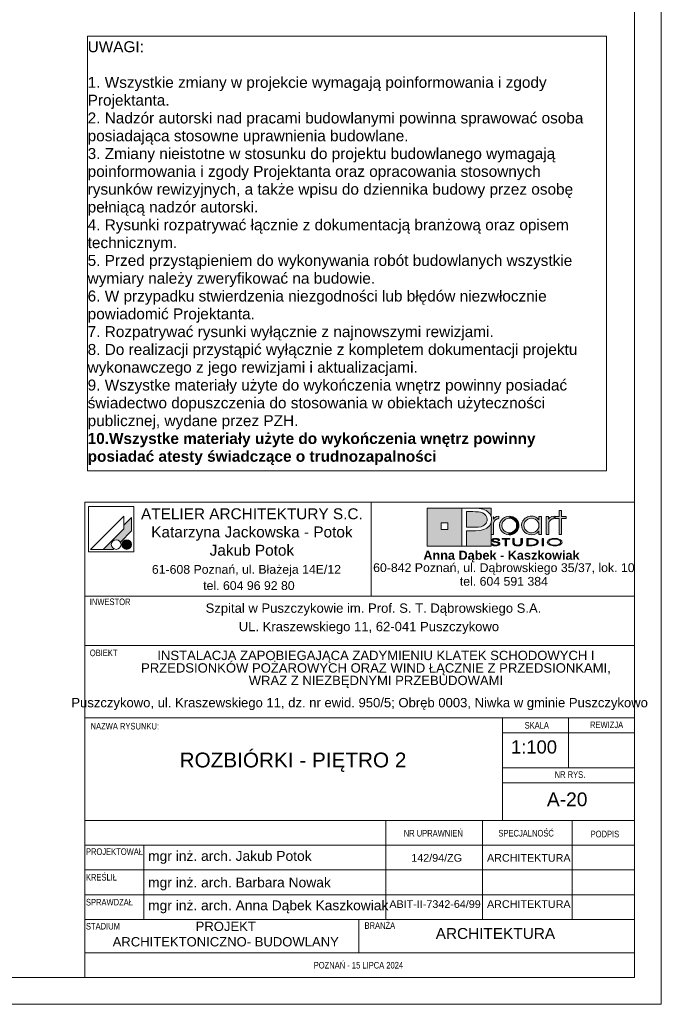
# Paper-space layout 'A-20 ROZBIÓRKI - PIĘTRO 2' of a CAD drawing. Header units: millimetres. Extents: x 0 to 540, y 0 to 297.
# Tile 8 of 9: x 423 to 540, y 0 to 179. Entities that reach past the tile are written whole.
import ezdxf

# ---------------------------------------------------------------- set-up
doc = ezdxf.new("R2010")
doc.units = ezdxf.units.MM
doc.header["$MEASUREMENT"] = 0
doc.layers.add('0_Nr_pióra__2', color=8, linetype='Continuous', lineweight=13)
for name, color, linetype, lineweight, true_color in [('0_Nr_pióra__249', 7, 'Continuous', 5, 0x191919), ('A_Arkusz_Nr_pióra__19', 7, 'Continuous', 5, 0x191919), ('A_Arkusz_Nr_pióra__255', 7, 'Continuous', 15, 0x242424)]:
    doc.layers.add(name, color=color, linetype=linetype, lineweight=lineweight, true_color=true_color)
doc.styles.add('STYL_AUTOMATYCZNY_1', font='arial.ttf')
doc.styles.add('STYL_AUTOMATYCZNY_2', font='ARIALN.TTF')
doc.styles.add('STYL_AUTOMATYCZNY_3', font='arial.ttf')

psp = doc.layouts.new('A-20 ROZBIÓRKI - PIĘTRO 2')

# ---------------------------------------------------------------- hatches: boundary and pattern name
at = {"layer": 'A_Arkusz_Nr_pióra__19', "linetype": 'Continuous', "lineweight": 0, "true_color": 0x131313}
h = psp.add_hatch(color=250, dxfattribs=at)
h.paths.add_polyline_path([(497.36, 90.34), (503.71, 90.34), (503.71, 83.46), (497.36, 83.46)])
h.paths.add_polyline_path([(499.96, 87.69), (501.15, 87.69), (501.15, 86.49), (499.96, 86.49)], flags=0)
for points in [[(506.17, 89.71), (505.71, 89.72), (504.53, 89.72), (504.53, 86.86), (506.06, 86.86), (506.69, 86.89), (507.19, 86.98), (507.59, 87.13), (507.79, 87.26), (507.96, 87.42), (508.11, 87.61), (508.21, 87.83), (508.28, 88.05), (508.3, 88.28), (508.24, 88.67), (508.07, 89), (507.78, 89.3), (507.48, 89.48), (507.12, 89.62), (506.71, 89.69), (506.5, 89.71)], [(509.03, 90.34), (509.02, 88.83), (508.99, 88.95), (508.83, 89.25), (508.63, 89.52), (508.39, 89.75), (508.11, 89.94), (507.83, 90.07), (507.54, 90.17), (507.23, 90.25), (506.87, 90.3), (506.07, 90.33), (506.02, 90.34)], [(504.53, 83.46), (509.03, 83.46), (509.03, 87.7), (508.73, 87.14), (508.24, 86.71), (507.69, 86.45), (507.02, 86.29), (506.24, 86.24), (504.53, 86.24)]]:
    psp.add_hatch(color=250, dxfattribs=at).paths.add_polyline_path(points)
at = {"layer": 'A_Arkusz_Nr_pióra__19', "linetype": 'Continuous', "lineweight": 5, "true_color": 0x191919}
for points in [[(521.85, 85.58), (521.41, 85.58), (521.41, 88.44), (520.7, 88.44), (520.7, 88.81), (521.41, 88.81), (521.41, 89.94), (521.85, 89.94), (521.85, 88.81), (522.66, 88.81), (522.66, 88.44), (521.85, 88.44)], [(443.6, 88.67), (442.2, 87.26), (442.2, 86.61), (438.43, 82.85), (440.24, 82.85), (440.35, 82.96), (440.22, 83.05), (440.11, 83.16), (440.02, 83.29), (439.96, 83.43), (439.92, 83.58), (439.91, 83.73), (439.92, 83.88), (439.96, 84.03), (440.02, 84.17), (440.11, 84.3), (440.22, 84.4), (440.35, 84.49), (440.49, 84.56), (440.64, 84.6), (440.79, 84.61), (440.94, 84.6), (441.09, 84.56), (441.23, 84.49), (441.36, 84.4), (441.46, 84.3), (441.56, 84.16), (443.6, 86.21), (443.6, 86.51)], [(443.6, 86.21), (443.6, 88.67), (442.2, 87.26), (442.2, 86.61), (438.43, 82.85), (440.24, 82.85), (440.35, 82.96, -1.314777), (441.56, 84.16)], [(509.46, 88.83), (509.02, 88.83), (509.02, 85.58), (509.48, 85.58), (509.49, 87.54, -0.145311), (509.61, 87.99, -0.140329), (510.1, 88.38), (510.45, 88.45), (510.45, 88.88), (510.01, 88.81), (509.68, 88.63), (509.46, 88.34)], [(510.56, 87.22), (510.58, 87.43), (510.63, 87.65), (510.71, 87.86), (510.82, 88.06), (510.95, 88.25), (511.11, 88.41), (511.48, 88.67), (511.88, 88.83), (512.33, 88.89), (512.35, 88.89), (512.33, 88.52), (512.17, 88.5), (512, 88.47), (511.83, 88.41), (511.67, 88.34), (511.53, 88.24), (511.39, 88.13), (511.17, 87.86), (511.04, 87.55), (511, 87.2), (511.04, 86.84), (511.18, 86.52), (511.4, 86.24), (511.68, 86.04), (511.99, 85.91), (512.17, 85.89), (512.15, 85.52), (511.88, 85.55), (511.47, 85.71), (511.11, 85.97), (510.8, 86.33), (510.62, 86.75)], [(512.33, 88.52), (512.68, 88.47), (513, 88.33), (513.29, 88.11), (513.5, 87.85), (513.62, 87.55), (513.67, 87.21), (513.64, 86.96), (514.05, 86.8), (514.07, 86.87), (514.1, 87.2), (514.08, 87.43), (514.03, 87.67), (513.93, 87.91), (513.77, 88.17), (513.56, 88.4), (513.3, 88.6), (513, 88.76), (512.68, 88.85), (512.35, 88.89)], [(520.14, 88.38), (520.05, 88.34), (519.97, 88.29), (519.87, 88.23), (519.76, 88.12), (519.67, 88.01), (519.6, 87.9), (519.56, 87.78), (519.53, 87.63), (519.52, 87.46), (519.52, 85.58), (519.07, 85.58), (519.07, 88.81), (519.5, 88.81), (519.5, 88.34), (519.72, 88.63), (520.05, 88.81), (520.49, 88.88), (520.49, 88.45), (520.36, 88.43), (520.24, 88.41)], [(512.86, 85.58), (512.6, 85.52), (512.33, 85.5), (512.15, 85.52), (512.17, 85.89), (512.34, 85.87), (512.69, 85.91), (513, 86.04), (513.28, 86.26), (513.5, 86.53), (513.62, 86.85), (513.64, 86.96), (514.05, 86.8), (513.97, 86.56), (513.8, 86.26), (513.61, 86.03), (513.38, 85.84), (513.12, 85.68)], [(442.36, 84.53), (443.02, 82.9, -0.39153), (441.92, 83.36, -0.418968)], [(442.36, 84.53), (443.02, 82.9, 0.455663), (443.49, 84.15, 0.390402)], [(510.29, 84.49), (510.55, 84.49), (510.53, 84.59), (510.47, 84.67), (510.35, 84.75), (510.21, 84.81), (510.04, 84.84), (509.85, 84.85), (509.66, 84.84), (509.49, 84.8), (509.34, 84.74), (509.23, 84.67), (509.16, 84.59), (509.14, 84.5), (509.16, 84.4), (509.22, 84.33), (509.32, 84.26), (509.4, 84.22), (509.47, 84.2), (509.53, 84.19), (509.65, 84.16), (509.76, 84.15), (509.88, 84.13), (509.99, 84.11), (510.07, 84.09), (510.15, 84.07), (510.16, 84.22), (510.04, 84.24), (509.88, 84.26), (509.69, 84.3), (509.6, 84.32), (509.52, 84.35), (509.45, 84.39), (509.41, 84.44), (509.4, 84.5), (509.42, 84.57), (509.46, 84.62), (509.54, 84.67), (509.62, 84.7), (509.72, 84.73), (509.81, 84.73), (509.9, 84.73), (509.99, 84.72), (510.07, 84.7), (510.15, 84.67), (510.22, 84.62), (510.27, 84.56)], [(511.85, 83.5), (511.6, 83.5), (511.6, 84.71), (511.02, 84.71), (511.02, 84.83), (512.43, 84.83), (512.43, 84.71), (511.85, 84.71)], [(514.45, 83.6), (514.36, 83.56), (514.25, 83.52), (514.12, 83.5), (513.99, 83.48), (513.86, 83.48), (513.67, 83.49), (513.5, 83.52), (513.34, 83.56), (513.15, 83.67), (513.03, 83.82), (513, 84), (513, 84.83), (513.25, 84.83), (513.25, 84), (513.26, 83.9), (513.31, 83.81), (513.37, 83.74, 0.154269), (513.86, 83.61, 0.149724), (514.34, 83.73), (514.41, 83.81)], [(514.41, 83.81), (514.45, 83.9), (514.46, 84), (514.46, 84.83), (514.72, 84.83), (514.72, 84), (514.7, 83.86), (514.63, 83.74), (514.53, 83.65), (514.45, 83.6)], [(515.76, 83.62), (516.04, 83.62), (516.04, 83.5), (515.51, 83.5), (515.51, 84.83), (516.04, 84.83), (516.04, 84.71), (515.76, 84.71)], [(516.23, 84.83), (516.55, 84.82), (516.75, 84.79), (516.75, 84.66), (516.59, 84.68), (516.38, 84.7), (516.13, 84.71), (516.04, 84.71), (516.04, 84.83)], [(517.07, 84.72), (517.23, 84.65), (517.36, 84.58), (517.48, 84.49), (517.57, 84.38), (517.62, 84.27), (517.64, 84.16), (517.61, 84.02), (517.53, 83.89), (517.39, 83.77), (517.25, 83.68), (517.09, 83.62), (516.92, 83.57), (516.74, 83.53), (516.74, 83.67), (516.88, 83.7), (517.07, 83.77), (517.22, 83.87), (517.31, 83.96), (517.37, 84.06), (517.39, 84.17), (517.37, 84.28), (517.3, 84.38), (517.21, 84.47), (517.08, 84.55), (516.93, 84.61), (516.75, 84.66), (516.75, 84.79), (516.83, 84.78)], [(518.57, 83.5), (518.32, 83.5), (518.32, 84.83), (518.57, 84.83)], [(509.33, 83.87), (509.06, 83.87), (509.08, 83.79), (509.13, 83.71), (509.2, 83.64), (509.28, 83.59), (509.36, 83.56), (509.43, 83.54), (509.48, 83.52), (509.61, 83.49), (509.74, 83.48), (509.82, 83.49), (509.9, 83.48), (510.05, 83.49), (510.24, 83.53), (510.41, 83.6), (510.52, 83.68), (510.59, 83.77), (510.62, 83.87), (510.61, 83.92), (510.58, 83.98), (510.55, 84.03), (510.49, 84.08), (510.44, 84.12), (510.35, 84.16), (510.3, 84.18), (510.2, 84.21), (510.16, 84.22), (510.15, 84.07), (510.19, 84.05), (510.29, 84), (510.34, 83.93), (510.36, 83.86), (510.35, 83.8), (510.31, 83.74), (510.23, 83.68), (510.17, 83.65), (510.11, 83.64), (510.02, 83.61), (509.94, 83.6), (509.87, 83.6), (509.8, 83.6), (509.71, 83.61), (509.63, 83.62), (509.56, 83.64), (509.49, 83.67), (509.45, 83.7), (509.39, 83.74), (509.35, 83.8)], [(516.74, 83.53), (516.72, 83.53), (516.5, 83.51), (516.25, 83.5), (516.04, 83.5), (516.04, 83.62), (516.13, 83.62), (516.28, 83.62), (516.45, 83.63), (516.53, 83.63), (516.66, 83.65), (516.74, 83.67)]]:
    psp.add_hatch(color=250, dxfattribs=at).paths.add_polyline_path(points)
h = psp.add_hatch(color=250, dxfattribs=at)
h.paths.add_polyline_path([(517.73, 86.15), (517.36, 85.79), (516.91, 85.57), (516.39, 85.5), (516.06, 85.53), (515.75, 85.61), (515.44, 85.75), (515.18, 85.92), (514.96, 86.14), (514.78, 86.41), (514.66, 86.67), (514.59, 86.93), (514.57, 87.2), (514.58, 87.41), (514.63, 87.61), (514.7, 87.82), (514.79, 88.02), (514.91, 88.19), (515.05, 88.36), (515.24, 88.52), (515.44, 88.65), (515.67, 88.76), (515.91, 88.83), (516.15, 88.87), (516.4, 88.89), (516.67, 88.87), (516.92, 88.81), (517.15, 88.72), (517.37, 88.59), (517.56, 88.43), (517.73, 88.24), (517.73, 88.51), (517.73, 88.81), (518.17, 88.81), (518.17, 87.53), (518.17, 85.58), (517.73, 85.58), (517.73, 85.83)])
h.paths.add_polyline_path([(515.81, 88.38, 0.471077), (515.22, 86.5, 0.494724), (517.4, 86.34, 0.387258), (517.36, 88.1, 0.314042)], flags=0)
h = psp.add_hatch(color=250, dxfattribs=at)
h.paths.add_polyline_path([(520.59, 84.85, 0.130991), (519.56, 84.6, 0.250658), (519.25, 84.17, 0.250617), (519.5, 83.77, 0.141351), (520.59, 83.48, 0.117723), (521.58, 83.7, 0.245905), (521.93, 84.16, 0.237366), (521.68, 84.56, 0.143887)])
h.paths.add_polyline_path([(520.59, 84.73, 0.128597), (519.81, 84.56), (519.72, 84.5), (519.65, 84.45), (519.58, 84.37), (519.54, 84.31), (519.51, 84.24), (519.5, 84.17), (519.53, 84.03), (519.62, 83.91), (519.78, 83.79, 0.126974), (520.59, 83.6, 0.113214), (521.35, 83.76), (521.49, 83.86), (521.58, 83.93), (521.63, 84.01), (521.66, 84.08), (521.67, 84.16), (521.65, 84.26), (521.6, 84.36), (521.52, 84.45), (521.39, 84.55, 0.11716)], flags=0)

# ---------------------------------------------------------------- linework, layer by layer
at = {"layer": '0_Nr_pióra__2', "color": 8, "linetype": 'Continuous', "lineweight": 13, "flags": 128}
psp.add_lwpolyline([(435.6, 176.33), (530.02, 176.33), (530.02, 97.15), (435.6, 97.15)], close=True, dxfattribs=at)
at = {"layer": '0_Nr_pióra__249', "color": 250, "linetype": 'Continuous', "lineweight": 5, "true_color": 0x191919}
for p, q in [((435.75, 90.68), (435.75, 82.41)), ((444.01, 90.68), (435.75, 90.68)), ((444.01, 90.68), (444.01, 82.41)), ((497.36, 90.34), (509.03, 90.34)), ((497.36, 83.46), (497.36, 90.34)), ((503.71, 83.46), (503.71, 90.34)), ((503.71, 90.34), (505.99, 90.34)), ((504.53, 89.72), (504.53, 86.86)), ((505.71, 89.72), (504.53, 89.72)), ((506.17, 89.71), (505.71, 89.72)), ((505.99, 90.34), (506.46, 90.33)), ((506.5, 89.71), (506.17, 89.71)), ((506.46, 90.33), (506.87, 90.3)), ((506.71, 89.69), (506.5, 89.71)), ((507.12, 89.62), (506.71, 89.69)), ((506.87, 90.3), (507.23, 90.25)), ((507.23, 90.25), (507.54, 90.17)), ((507.54, 90.17), (507.83, 90.07)), ((507.83, 90.07), (508.11, 89.94)), ((508.11, 89.94), (508.39, 89.75)), ((508.39, 89.75), (508.63, 89.52)), ((509.03, 90.34), (509.02, 88.81)), ((521.41, 88.81), (521.41, 89.94)), ((521.41, 89.94), (521.85, 89.94)), ((521.85, 89.94), (521.85, 88.81)), ((442.2, 88.91), (436.13, 82.85)), ((442.2, 88.91), (442.2, 86.61)), ((443.6, 88.67), (442.2, 87.26)), ((443.6, 88.67), (443.6, 86.51)), ((507.48, 89.48), (507.12, 89.62)), ((507.79, 89.29), (507.48, 89.48)), ((508.07, 89), (507.79, 89.29)), ((508.24, 88.67), (508.07, 89)), ((508.21, 87.83), (508.28, 88.05)), ((508.3, 88.28), (508.24, 88.67)), ((508.28, 88.05), (508.3, 88.28)), ((508.63, 89.52), (508.83, 89.25)), ((508.83, 89.25), (508.99, 88.95)), ((508.99, 88.95), (509.08, 88.62)), ((509.12, 88.27), (509.02, 87.66)), ((509.08, 88.62), (509.12, 88.27)), ((509.46, 88.81), (509.46, 88.34)), ((509.46, 88.34), (509.68, 88.63)), ((509.56, 87.9), (509.52, 87.78)), ((509.63, 88.01), (509.56, 87.9)), ((509.72, 88.12), (509.63, 88.01)), ((509.68, 88.63), (510.01, 88.81)), ((509.83, 88.23), (509.72, 88.12)), ((509.92, 88.29), (509.83, 88.23)), ((510.01, 88.34), (509.92, 88.29)), ((510.01, 88.81), (510.45, 88.88)), ((510.1, 88.38), (510.01, 88.34)), ((510.2, 88.41), (510.1, 88.38)), ((510.32, 88.43), (510.2, 88.41)), ((510.45, 88.45), (510.32, 88.43)), ((510.45, 88.88), (510.45, 88.45)), ((510.63, 87.65), (510.71, 87.86)), ((510.71, 87.86), (510.82, 88.06)), ((510.82, 88.06), (510.95, 88.25)), ((510.95, 88.25), (511.11, 88.41)), ((511.11, 88.41), (511.48, 88.67)), ((511.39, 88.13), (511.17, 87.86)), ((511.53, 88.24), (511.39, 88.13)), ((511.48, 88.67), (511.88, 88.83)), ((511.67, 88.34), (511.53, 88.24)), ((511.83, 88.41), (511.67, 88.34)), ((512, 88.47), (511.83, 88.41)), ((511.88, 88.83), (512.33, 88.89)), ((512.17, 88.5), (512, 88.47)), ((512.34, 88.52), (512.17, 88.5)), ((512.33, 88.89), (512.67, 88.86)), ((512.68, 88.47), (512.34, 88.52)), ((512.67, 88.86), (513, 88.76)), ((513, 88.33), (512.68, 88.47)), ((513, 88.76), (513.3, 88.6)), ((513.29, 88.11), (513, 88.33)), ((513.5, 87.85), (513.29, 88.11)), ((513.3, 88.6), (513.56, 88.4)), ((513.56, 88.4), (513.77, 88.17)), ((513.77, 88.17), (513.94, 87.9)), ((513.94, 87.9), (514.03, 87.67)), ((514.7, 87.82), (514.79, 88.02)), ((514.79, 88.02), (514.91, 88.19)), ((514.91, 88.19), (515.05, 88.36)), ((515.05, 88.36), (515.24, 88.52)), ((515.41, 88.12), (515.19, 87.85)), ((515.24, 88.52), (515.44, 88.65)), ((515.71, 88.34), (515.41, 88.12)), ((515.44, 88.65), (515.67, 88.76)), ((515.67, 88.76), (515.91, 88.83)), ((516.03, 88.47), (515.71, 88.34)), ((515.91, 88.83), (516.15, 88.87)), ((516.39, 88.52), (516.03, 88.47)), ((516.15, 88.87), (516.4, 88.89)), ((516.75, 88.47), (516.39, 88.52)), ((516.4, 88.89), (516.67, 88.87)), ((516.67, 88.87), (516.92, 88.81)), ((517.06, 88.34), (516.75, 88.47)), ((516.92, 88.81), (517.15, 88.72)), ((517.34, 88.12), (517.06, 88.34)), ((517.15, 88.72), (517.37, 88.59)), ((517.56, 87.85), (517.34, 88.12)), ((517.37, 88.59), (517.56, 88.43)), ((517.56, 88.43), (517.73, 88.24)), ((517.73, 88.24), (517.73, 88.81)), ((517.73, 88.81), (518.17, 88.81)), ((518.17, 88.81), (518.17, 85.58)), ((519.07, 85.58), (519.07, 88.81)), ((519.07, 88.81), (519.5, 88.81)), ((519.5, 88.81), (519.5, 88.34)), ((519.5, 88.34), (519.72, 88.63)), ((519.6, 87.9), (519.56, 87.78)), ((519.67, 88.01), (519.6, 87.9)), ((519.76, 88.12), (519.67, 88.01)), ((519.72, 88.63), (520.05, 88.81)), ((519.87, 88.23), (519.76, 88.12)), ((519.97, 88.29), (519.87, 88.23)), ((520.05, 88.34), (519.97, 88.29)), ((520.05, 88.81), (520.49, 88.88)), ((520.14, 88.38), (520.05, 88.34)), ((520.24, 88.41), (520.14, 88.38)), ((520.36, 88.43), (520.24, 88.41)), ((520.49, 88.45), (520.36, 88.43)), ((520.49, 88.88), (520.49, 88.45)), ((520.7, 88.44), (520.7, 88.81)), ((520.7, 88.81), (521.41, 88.81)), ((521.41, 88.44), (520.7, 88.44)), ((521.41, 85.58), (521.41, 88.44)), ((521.85, 88.81), (522.66, 88.81)), ((522.66, 88.44), (521.85, 88.44)), ((521.85, 88.44), (521.85, 85.58)), ((522.66, 88.81), (522.66, 88.44)), ((442.2, 86.61), (438.43, 82.85)), ((443.6, 86.21), (441.56, 84.16)), ((443.6, 86.51), (443.6, 86.21)), ((499.96, 87.69), (501.15, 87.69)), ((499.96, 87.69), (501.15, 87.69)), ((499.96, 86.49), (499.96, 87.69)), ((501.15, 86.49), (499.96, 86.49)), ((501.15, 87.69), (501.15, 86.49)), ((501.15, 87.69), (501.15, 86.49)), ((504.53, 86.86), (506.06, 86.86)), ((504.53, 86.24), (504.53, 83.46)), ((506.19, 86.24), (504.53, 86.24)), ((506.06, 86.86), (506.69, 86.89)), ((507, 86.29), (506.19, 86.24)), ((506.69, 86.89), (507.19, 86.98)), ((507.69, 86.45), (507, 86.29)), ((507.19, 86.98), (507.59, 87.13)), ((507.59, 87.13), (507.79, 87.26)), ((508.24, 86.71), (507.69, 86.45)), ((507.79, 87.26), (507.96, 87.42)), ((507.96, 87.42), (508.11, 87.61)), ((508.11, 87.61), (508.21, 87.83)), ((508.73, 87.14), (508.24, 86.71)), ((509.02, 87.66), (508.73, 87.14)), ((509.03, 87.67), (509.03, 83.46)), ((509.49, 87.63), (509.48, 87.46)), ((509.48, 87.46), (509.48, 85.58)), ((509.52, 87.78), (509.49, 87.63)), ((510.56, 87.22), (510.58, 87.43)), ((510.62, 86.75), (510.56, 87.22)), ((510.58, 87.43), (510.63, 87.65)), ((510.8, 86.33), (510.62, 86.75)), ((511.11, 85.97), (510.8, 86.33)), ((511.04, 87.55), (511, 87.2)), ((511, 87.2), (511.04, 86.84)), ((511.17, 87.86), (511.04, 87.55)), ((511.04, 86.84), (511.18, 86.52)), ((511.18, 86.52), (511.4, 86.24)), ((511.4, 86.24), (511.68, 86.04)), ((513, 86.04), (513.28, 86.26)), ((513.28, 86.26), (513.5, 86.53)), ((513.62, 87.55), (513.5, 87.85)), ((513.5, 86.53), (513.62, 86.85)), ((513.8, 86.26), (513.61, 86.03)), ((513.67, 87.21), (513.62, 87.55)), ((513.62, 86.85), (513.67, 87.21)), ((513.97, 86.56), (513.8, 86.26)), ((514.07, 86.87), (513.97, 86.56)), ((514.03, 87.67), (514.08, 87.43)), ((514.1, 87.2), (514.07, 86.87)), ((514.08, 87.43), (514.1, 87.2)), ((514.57, 87.2), (514.58, 87.41)), ((514.59, 86.93), (514.57, 87.2)), ((514.58, 87.41), (514.63, 87.61)), ((514.66, 86.67), (514.59, 86.93)), ((514.63, 87.61), (514.7, 87.82)), ((514.78, 86.41), (514.66, 86.67)), ((514.96, 86.14), (514.78, 86.41)), ((515.18, 85.92), (514.96, 86.14)), ((515.05, 87.55), (515.01, 87.22)), ((515.01, 87.22), (515.05, 86.87)), ((515.19, 87.85), (515.05, 87.55)), ((515.05, 86.87), (515.18, 86.55)), ((515.18, 86.55), (515.4, 86.28)), ((515.4, 86.28), (515.53, 86.16)), ((515.53, 86.16), (515.68, 86.06)), ((517.06, 86.05), (517.34, 86.26)), ((517.34, 86.26), (517.56, 86.54)), ((517.73, 86.15), (517.36, 85.79)), ((517.69, 87.54), (517.56, 87.85)), ((517.56, 86.54), (517.69, 86.85)), ((517.73, 87.19), (517.69, 87.54)), ((517.69, 86.85), (517.73, 87.19)), ((517.73, 85.58), (517.73, 86.15)), ((519.53, 87.63), (519.52, 87.46)), ((519.52, 87.46), (519.52, 85.58)), ((519.56, 87.78), (519.53, 87.63)), ((509.48, 85.58), (509.02, 85.58)), ((509.14, 84.5), (509.16, 84.59)), ((509.16, 84.4), (509.14, 84.5)), ((509.16, 84.59), (509.23, 84.67)), ((509.22, 84.33), (509.16, 84.4)), ((509.32, 84.26), (509.22, 84.33)), ((509.23, 84.67), (509.34, 84.74)), ((509.34, 84.74), (509.49, 84.8)), ((509.41, 84.56), (509.4, 84.5)), ((509.4, 84.5), (509.41, 84.44)), ((509.46, 84.62), (509.41, 84.56)), ((509.41, 84.44), (509.45, 84.39)), ((509.45, 84.39), (509.52, 84.35)), ((509.54, 84.67), (509.46, 84.62)), ((509.49, 84.8), (509.66, 84.84)), ((509.52, 84.35), (509.6, 84.32)), ((509.62, 84.7), (509.54, 84.67)), ((509.6, 84.32), (509.73, 84.29)), ((509.72, 84.73), (509.62, 84.7)), ((509.66, 84.84), (509.85, 84.85)), ((509.83, 84.73), (509.72, 84.73)), ((509.73, 84.29), (509.89, 84.26)), ((509.95, 84.72), (509.83, 84.73)), ((509.85, 84.85), (510.04, 84.84)), ((510.06, 84.7), (509.95, 84.72)), ((510.04, 84.84), (510.21, 84.81)), ((510.15, 84.67), (510.06, 84.7)), ((510.22, 84.62), (510.15, 84.67)), ((510.21, 84.81), (510.35, 84.75)), ((510.27, 84.56), (510.22, 84.62)), ((510.29, 84.49), (510.27, 84.56)), ((510.55, 84.49), (510.29, 84.49)), ((510.35, 84.75), (510.47, 84.67)), ((510.47, 84.67), (510.53, 84.59)), ((510.53, 84.59), (510.55, 84.49)), ((511.02, 84.71), (511.02, 84.83)), ((511.02, 84.83), (512.43, 84.83)), ((511.6, 84.71), (511.02, 84.71)), ((511.47, 85.71), (511.11, 85.97)), ((511.88, 85.55), (511.47, 85.71)), ((511.6, 83.5), (511.6, 84.71)), ((511.68, 86.04), (511.99, 85.91)), ((512.43, 84.71), (511.85, 84.71)), ((511.85, 84.71), (511.85, 83.5)), ((512.33, 85.5), (511.88, 85.55)), ((511.99, 85.91), (512.34, 85.87)), ((512.6, 85.52), (512.33, 85.5)), ((512.34, 85.87), (512.69, 85.91)), ((512.43, 84.83), (512.43, 84.71)), ((512.86, 85.58), (512.6, 85.52)), ((512.69, 85.91), (513, 86.04)), ((513.12, 85.68), (512.86, 85.58)), ((513, 84.83), (513.25, 84.83)), ((513, 84), (513, 84.83)), ((513.38, 85.84), (513.12, 85.68)), ((513.25, 84.83), (513.25, 84)), ((513.61, 86.03), (513.38, 85.84)), ((514.46, 84), (514.46, 84.83)), ((514.46, 84.83), (514.72, 84.83)), ((514.72, 84.83), (514.72, 84)), ((515.44, 85.75), (515.18, 85.92)), ((515.75, 85.61), (515.44, 85.75)), ((515.51, 83.5), (515.51, 84.83)), ((515.51, 84.83), (516.04, 84.83)), ((515.51, 83.5), (515.51, 84.83)), ((515.51, 84.83), (516.23, 84.83)), ((515.68, 86.06), (515.85, 85.98)), ((516.06, 85.53), (515.75, 85.61)), ((516.04, 84.71), (515.76, 84.71)), ((515.76, 84.71), (515.76, 83.62)), ((516.13, 84.71), (515.76, 84.71)), ((515.76, 84.71), (515.76, 83.62)), ((515.85, 85.98), (516.03, 85.92)), ((516.03, 85.92), (516.21, 85.88)), ((516.04, 84.83), (516.04, 84.71)), ((516.39, 85.5), (516.06, 85.53)), ((516.38, 84.7), (516.13, 84.71)), ((516.21, 85.88), (516.39, 85.87)), ((516.23, 84.83), (516.55, 84.82)), ((516.59, 84.68), (516.38, 84.7)), ((516.39, 85.87), (516.74, 85.91)), ((516.91, 85.57), (516.39, 85.5)), ((516.55, 84.82), (516.83, 84.78)), ((516.77, 84.65), (516.59, 84.68)), ((516.74, 85.91), (517.06, 86.05)), ((516.93, 84.61), (516.77, 84.65)), ((516.83, 84.78), (517.07, 84.72)), ((517.36, 85.79), (516.91, 85.57)), ((517.07, 84.55), (516.93, 84.61)), ((517.07, 84.72), (517.23, 84.65)), ((517.2, 84.48), (517.07, 84.55)), ((517.3, 84.38), (517.2, 84.48)), ((517.23, 84.65), (517.36, 84.58)), ((517.37, 84.28), (517.3, 84.38)), ((517.36, 84.58), (517.48, 84.49)), ((517.39, 84.17), (517.37, 84.28)), ((517.48, 84.49), (517.57, 84.38)), ((517.57, 84.38), (517.62, 84.27)), ((517.62, 84.27), (517.64, 84.16)), ((518.17, 85.58), (517.73, 85.58)), ((518.32, 83.5), (518.32, 84.83)), ((518.32, 84.83), (518.57, 84.83)), ((518.32, 83.5), (518.32, 84.83)), ((518.32, 84.83), (518.57, 84.83)), ((518.57, 84.83), (518.57, 83.5)), ((518.57, 84.83), (518.57, 83.5)), ((519.52, 85.58), (519.07, 85.58)), ((519.25, 84.17), (519.27, 84.28)), ((519.27, 84.28), (519.33, 84.39)), ((519.33, 84.39), (519.42, 84.5)), ((519.42, 84.5), (519.56, 84.6)), ((519.54, 84.31), (519.51, 84.24)), ((519.58, 84.37), (519.54, 84.31)), ((519.56, 84.6), (519.73, 84.69)), ((519.64, 84.44), (519.58, 84.37)), ((519.72, 84.5), (519.64, 84.44)), ((519.81, 84.56), (519.72, 84.5)), ((519.73, 84.69), (519.93, 84.76)), ((520.04, 84.66), (519.81, 84.56)), ((519.93, 84.76), (520.14, 84.81)), ((520.3, 84.71), (520.04, 84.66)), ((520.14, 84.81), (520.35, 84.84)), ((520.59, 84.73), (520.3, 84.71)), ((520.35, 84.84), (520.59, 84.85)), ((520.59, 84.85), (520.85, 84.84)), ((520.76, 84.72), (520.59, 84.73)), ((520.93, 84.7), (520.76, 84.72)), ((520.85, 84.84), (521.1, 84.8)), ((521.09, 84.67), (520.93, 84.7)), ((521.26, 84.61), (521.09, 84.67)), ((521.1, 84.8), (521.34, 84.73)), ((521.4, 84.54), (521.26, 84.61)), ((521.34, 84.73), (521.53, 84.65)), ((521.52, 84.45), (521.4, 84.54)), ((521.85, 85.58), (521.41, 85.58)), ((521.6, 84.36), (521.52, 84.45)), ((521.53, 84.65), (521.68, 84.56)), ((521.65, 84.26), (521.6, 84.36)), ((521.68, 84.56), (521.8, 84.45)), ((521.8, 84.45), (521.87, 84.36)), ((521.87, 84.36), (521.91, 84.26)), ((436.13, 82.85), (440.24, 82.85)), ((440.35, 82.96), (440.24, 82.85)), ((509.03, 83.46), (497.36, 83.46)), ((504.53, 83.46), (503.71, 83.46)), ((509.08, 83.79), (509.06, 83.87)), ((509.06, 83.87), (509.33, 83.87)), ((509.13, 83.71), (509.08, 83.79)), ((509.2, 83.64), (509.13, 83.71)), ((509.28, 83.59), (509.2, 83.64)), ((509.37, 83.55), (509.28, 83.59)), ((509.37, 84.23), (509.32, 84.26)), ((509.33, 83.87), (509.35, 83.8)), ((509.35, 83.8), (509.39, 83.74)), ((509.43, 84.21), (509.37, 84.23)), ((509.48, 83.52), (509.37, 83.55)), ((509.39, 83.74), (509.45, 83.7)), ((509.5, 84.19), (509.43, 84.21)), ((509.45, 83.7), (509.5, 83.67)), ((509.59, 83.5), (509.48, 83.52)), ((509.58, 84.18), (509.5, 84.19)), ((509.5, 83.67), (509.56, 83.64)), ((509.56, 83.64), (509.63, 83.62)), ((509.68, 84.16), (509.58, 84.18)), ((509.72, 83.48), (509.59, 83.5)), ((509.63, 83.62), (509.7, 83.61)), ((509.8, 84.14), (509.68, 84.16)), ((509.7, 83.61), (509.77, 83.6)), ((509.84, 83.48), (509.72, 83.48)), ((509.77, 83.6), (509.85, 83.6)), ((509.96, 84.12), (509.8, 84.14)), ((510.05, 83.49), (509.84, 83.48)), ((509.85, 83.6), (509.92, 83.6)), ((509.89, 84.26), (510.03, 84.24)), ((509.92, 83.6), (509.98, 83.61)), ((510.09, 84.09), (509.96, 84.12)), ((509.98, 83.61), (510.05, 83.62)), ((510.03, 84.24), (510.13, 84.22)), ((510.05, 83.62), (510.12, 83.64)), ((510.24, 83.53), (510.05, 83.49)), ((510.19, 84.05), (510.09, 84.09)), ((510.12, 83.64), (510.18, 83.66)), ((510.13, 84.22), (510.2, 84.21)), ((510.18, 83.66), (510.23, 83.68)), ((510.29, 84), (510.19, 84.05)), ((510.2, 84.21), (510.25, 84.2)), ((510.23, 83.68), (510.3, 83.74)), ((510.41, 83.6), (510.24, 83.53)), ((510.25, 84.2), (510.31, 84.18)), ((510.34, 83.93), (510.29, 84)), ((510.3, 83.74), (510.35, 83.8)), ((510.31, 84.18), (510.36, 84.16)), ((510.36, 83.86), (510.34, 83.93)), ((510.35, 83.8), (510.36, 83.86)), ((510.36, 84.16), (510.44, 84.12)), ((510.52, 83.68), (510.41, 83.6)), ((510.44, 84.12), (510.5, 84.08)), ((510.5, 84.08), (510.55, 84.03)), ((510.59, 83.77), (510.52, 83.68)), ((510.55, 84.03), (510.59, 83.98)), ((510.59, 83.98), (510.61, 83.92)), ((510.62, 83.87), (510.59, 83.77)), ((510.61, 83.92), (510.62, 83.87)), ((511.85, 83.5), (511.6, 83.5)), ((513.03, 83.82), (513, 84)), ((513.15, 83.67), (513.03, 83.82)), ((513.34, 83.56), (513.15, 83.67)), ((513.25, 84), (513.26, 83.9)), ((513.26, 83.9), (513.31, 83.81)), ((513.31, 83.81), (513.38, 83.73)), ((513.5, 83.52), (513.34, 83.56)), ((513.38, 83.73), (513.43, 83.7)), ((513.43, 83.7), (513.5, 83.67)), ((513.5, 83.67), (513.58, 83.64)), ((513.67, 83.49), (513.5, 83.52)), ((513.58, 83.64), (513.67, 83.62)), ((513.67, 83.62), (513.76, 83.61)), ((513.86, 83.48), (513.67, 83.49)), ((513.76, 83.61), (513.86, 83.61)), ((513.86, 83.61), (513.95, 83.61)), ((513.99, 83.48), (513.86, 83.48)), ((513.95, 83.61), (514.04, 83.62)), ((514.12, 83.5), (513.99, 83.48)), ((514.04, 83.62), (514.13, 83.64)), ((514.25, 83.52), (514.12, 83.5)), ((514.13, 83.64), (514.21, 83.67)), ((514.21, 83.67), (514.28, 83.7)), ((514.36, 83.56), (514.25, 83.52)), ((514.28, 83.7), (514.34, 83.73)), ((514.34, 83.73), (514.41, 83.81)), ((514.45, 83.6), (514.36, 83.56)), ((514.41, 83.81), (514.45, 83.9)), ((514.45, 83.9), (514.46, 84)), ((514.53, 83.65), (514.45, 83.6)), ((514.63, 83.74), (514.53, 83.65)), ((514.7, 83.86), (514.63, 83.74)), ((514.72, 84), (514.7, 83.86)), ((516.04, 83.5), (515.51, 83.5)), ((516.25, 83.5), (515.51, 83.5)), ((515.76, 83.62), (516.04, 83.62)), ((515.76, 83.62), (516.13, 83.62)), ((516.04, 83.62), (516.04, 83.5)), ((516.13, 83.62), (516.35, 83.62)), ((516.5, 83.51), (516.25, 83.5)), ((516.35, 83.62), (516.53, 83.63)), ((516.72, 83.53), (516.5, 83.51)), ((516.53, 83.63), (516.68, 83.65)), ((516.68, 83.65), (516.89, 83.7)), ((516.92, 83.57), (516.72, 83.53)), ((516.89, 83.7), (517.07, 83.77)), ((517.09, 83.62), (516.92, 83.57)), ((517.07, 83.77), (517.22, 83.87)), ((517.25, 83.68), (517.09, 83.62)), ((517.22, 83.87), (517.31, 83.96)), ((517.39, 83.77), (517.25, 83.68)), ((517.31, 83.96), (517.37, 84.06)), ((517.37, 84.06), (517.39, 84.17)), ((517.53, 83.89), (517.39, 83.77)), ((517.61, 84.02), (517.53, 83.89)), ((517.64, 84.16), (517.61, 84.02)), ((518.57, 83.5), (518.32, 83.5)), ((518.57, 83.5), (518.32, 83.5)), ((519.26, 84.07), (519.25, 84.17)), ((519.31, 83.97), (519.26, 84.07)), ((519.38, 83.87), (519.31, 83.97)), ((519.5, 83.77), (519.38, 83.87)), ((519.51, 84.24), (519.5, 84.17)), ((519.5, 84.17), (519.53, 84.03)), ((519.65, 83.67), (519.5, 83.77)), ((519.53, 84.03), (519.62, 83.91)), ((519.62, 83.91), (519.77, 83.79)), ((519.84, 83.6), (519.65, 83.67)), ((519.77, 83.79), (519.88, 83.74)), ((520.07, 83.53), (519.84, 83.6)), ((519.88, 83.74), (520, 83.69)), ((520, 83.69), (520.13, 83.65)), ((520.33, 83.49), (520.07, 83.53)), ((520.13, 83.65), (520.28, 83.62)), ((520.28, 83.62), (520.43, 83.6)), ((520.59, 83.48), (520.33, 83.49)), ((520.43, 83.6), (520.59, 83.6)), ((520.59, 83.6), (520.81, 83.61)), ((520.78, 83.48), (520.59, 83.48)), ((520.97, 83.51), (520.78, 83.48)), ((520.81, 83.61), (521.01, 83.64)), ((521.15, 83.54), (520.97, 83.51)), ((521.01, 83.64), (521.2, 83.7)), ((521.31, 83.59), (521.15, 83.54)), ((521.2, 83.7), (521.35, 83.76)), ((521.45, 83.64), (521.31, 83.59)), ((521.35, 83.76), (521.48, 83.84)), ((521.58, 83.7), (521.45, 83.64)), ((521.48, 83.84), (521.58, 83.93)), ((521.58, 83.93), (521.63, 84.01)), ((521.77, 83.84), (521.58, 83.7)), ((521.63, 84.01), (521.66, 84.08)), ((521.67, 84.16), (521.65, 84.26)), ((521.66, 84.08), (521.67, 84.16)), ((521.89, 84), (521.77, 83.84)), ((521.93, 84.16), (521.89, 84)), ((521.91, 84.26), (521.93, 84.16)), ((435.75, 82.41), (444.01, 82.41))]:
    psp.add_line(p, q, dxfattribs=at)
for centre, start, end in [((440.79, 83.73), 0, 180), ((442.72, 83.73), 0, 180), ((440.79, 83.73), 180, 0), ((442.72, 83.73), 180, 0)]:
    psp.add_arc(centre, 0.882, start, end, dxfattribs=at)
at = {"layer": 'A_Arkusz_Nr_pióra__255', "color": 250, "linetype": 'Continuous', "lineweight": 15, "true_color": 0x242424}
for p, q in [((535.1, 292.1), (535.1, 4.9)), ((435.1, 91.43), (535.1, 91.43)), ((435.1, 91.43), (435.1, 74.35)), ((487.22, 91.43), (487.22, 74.35)), ((435.1, 74.35), (535.1, 74.35)), ((435.1, 74.35), (435.1, 4.9)), ((535.1, 74.35), (435.1, 74.35)), ((435.1, 65.35), (535.1, 65.35)), ((435.1, 52.15), (535.1, 52.15)), ((511.1, 33.46), (511.1, 52.15)), ((523.1, 43.06), (523.1, 52.15)), ((511.1, 49.43), (535.1, 49.43)), ((511.1, 43.06), (535.1, 43.06)), ((511.1, 40.34), (535.1, 40.34)), ((435.1, 33.46), (535.1, 33.46)), ((489.85, 15.46), (489.85, 33.46)), ((507.43, 15.46), (507.43, 33.46)), ((523.75, 15.46), (523.75, 33.46)), ((435.1, 28.96), (535.1, 28.96)), ((445.8, 15.46), (445.8, 28.96)), ((435.1, 24.46), (535.1, 24.46)), ((435.1, 19.96), (535.1, 19.96)), ((445.8, 19.96), (535.1, 19.96)), ((435.1, 15.46), (534.96, 15.46)), ((449.1, 15.46), (535.1, 15.46)), ((484.96, 15.46), (484.96, 9.4)), ((435.1, 9.4), (535.1, 9.4)), ((435.1, 9.4), (535.1, 9.4)), ((535.1, 4.9), (29.9, 4.9))]:
    psp.add_line(p, q, dxfattribs=at)
at = {"layer": 'A_Arkusz_Nr_pióra__255', "color": 250, "linetype": 'Continuous', "lineweight": 15, "true_color": 0x242424, "flags": 128}
psp.add_lwpolyline([(0, 297), (540, 297), (540, 0), (0, 0)], close=True, dxfattribs=at)

# ---------------------------------------------------------------- texts
at = {"layer": '0_Nr_pióra__2', "color": 8, "linetype": 'Continuous', "lineweight": 13, "insert": (435.6, 175.38), "char_height": 2, "width": 93.4245, "attachment_point": 1, "line_spacing_factor": 0.972584, "style": 'STYL_AUTOMATYCZNY_1'}
psp.add_mtext('\\A1;{\\pql;\\fArial|b0|i0|c238|p0;\\W1.000000;UWAGI:\\P\\pql;\\fArial|b0|i0|c238|p0;\\W1.000000;\\P\\pql;\\fArial|b0|i0|c238|p0;\\W1.000000;1. Wszystkie zmiany w projekcie wymagają poinformowania i zgody Projektanta.\\P\\pql;\\fArial|b0|i0|c238|p0;\\W1.000000;2. Nadzór autorski nad pracami budowlanymi powinna sprawować osoba posiadająca stosowne uprawnienia budowlane.\\P\\pql;\\fArial|b0|i0|c238|p0;\\W1.000000;3. Zmiany nieistotne w stosunku do projektu budowlanego wymagają poinformowania i zgody Projektanta oraz opracowania stosownych rysunków rewizyjnych, a także wpisu do dziennika budowy przez osobę pełniącą nadzór autorski.\\P\\pql;\\fArial|b0|i0|c238|p0;\\W1.000000;4. Rysunki rozpatrywać łącznie z dokumentacją branżową oraz opisem technicznym.\\P\\pql;\\pt3.76365;\\fArial|b0|i0|c238|p0;\\W1.000000;5. Przed przystąpieniem do wykonywania robót budowlanych wszystkie wymiary należy zweryfikować na budowie.\\P\\pql;\\fArial|b0|i0|c238|p0;\\W1.000000;6. W przypadku stwierdzenia niezgodności lub błędów niezwłocznie powiadomić Projektanta.\\P\\pql;\\fArial|b0|i0|c238|p0;\\W1.000000;7. Rozpatrywać rysunki wyłącznie z najnowszymi rewizjami.\\P\\pql;\\fArial|b0|i0|c238|p0;\\W1.000000;8. Do realizacji przystąpić wyłącznie z kompletem dokumentacji projektu wykonawczego z jego rewizjami i aktualizacjami.\\P\\pql;\\fArial|b0|i0|c238|p0;\\W1.000000;9. Wszystke materiały użyte do wykończenia wnętrz powinny posiadać świadectwo dopuszczenia do stosowania w obiektach użyteczności publicznej, wydane przez PZH.\\P\\pql;\\fArial|b1|i0|c238|p0;\\W1.000000;10.Wszystke materiały użyte do wykończenia wnętrz powinny posiadać atesty świadczące o trudnozapalności}', dxfattribs=at)
at = {"layer": 'A_Arkusz_Nr_pióra__19', "color": 250, "linetype": 'Continuous', "lineweight": 5, "true_color": 0x191919, "attachment_point": 5}
for s, insert, char_height, style in [('\\A1;{\\pqc;\\fArial|b0|i0|c238|p0;\\W1.000000;ATELIER ARCHITEKTURY S.C.}', (465.49, 89.31), 1.9999, 'STYL_AUTOMATYCZNY_1'), ('\\A1;{\\pqc;\\fArial|b0|i0|c238|p0;\\W1.000000;Katarzyna Jackowska - Potok}', (465.49, 85.72), 1.9999, 'STYL_AUTOMATYCZNY_1'), ('\\A1;{\\pqc;\\fArial|b0|i0|c238|p0;\\W1.000000;Jakub Potok}', (465.49, 82.68), 1.9999, 'STYL_AUTOMATYCZNY_1'), ('\\A1;{\\pqc;\\fArial|b1|i0|c238|p0;\\W1.000000;Anna Dąbek - Kaszkowiak}', (510.91, 81.53), 1.6499, 'STYL_AUTOMATYCZNY_3'), ('\\A1;{\\pqc;\\fArial|b0|i0|c238|p0;\\W1.000000;61-608 Poznań, ul. Błażeja 14E/12}', (464.5, 78.96), 1.5999, 'STYL_AUTOMATYCZNY_1'), ('\\A1;{\\pqc;\\fArial|b0|i0|c238|p0;\\W1.000000;tel. 604 96 92 80}', (464.95, 76.24), 1.5999, 'STYL_AUTOMATYCZNY_1')]:
    psp.add_mtext(s, dxfattribs=dict(at, insert=insert, char_height=char_height, style=style))
at = {"layer": 'A_Arkusz_Nr_pióra__19', "color": 250, "linetype": 'Continuous', "lineweight": 5, "true_color": 0x191919, "insert": (511.35, 78.26), "char_height": 1.59993, "attachment_point": 5, "line_spacing_factor": 0.931904, "style": 'STYL_AUTOMATYCZNY_1'}
psp.add_mtext('\\A1;{\\pqc;\\fArial|b0|i0|c238|p0;\\W1.000000;6\\fArial|b0|i0|c238|p0;\\W1.000000;0\\fArial|b0|i0|c238|p0;\\W1.000000;-\\fArial|b0|i0|c238|p0;\\W1.000000;842\\fArial|b0|i0|c238|p0;\\W1.000000; Poznań, ul. Dąbrowskiego \\fArial|b0|i0|c238|p0;\\W1.000000;35/37, lok. 10\\P\\pqc;\\fArial|b0|i0|c238|p0;\\W1.000000;tel. 604 591 384}', dxfattribs=at)
at = {"layer": 'A_Arkusz_Nr_pióra__255', "color": 250, "linetype": 'Continuous', "lineweight": 15, "true_color": 0x242424}
for s, insert, char_height, attachment_point, style in [('\\A1;{\\pql;\\fArial Narrow|b0|i0|c238|p0;\\W1.000000;INWESTOR}', (435.99, 73.29), 1.2, 4, 'STYL_AUTOMATYCZNY_2'), ('\\A1;{\\pql;\\fArial|b0|i0|c238|p0;\\W1.000000;Szpital w Puszczykowie im. Prof. S. T. Dąbrowskiego S.A.}', (457.07, 71.89), 1.7, 4, 'STYL_AUTOMATYCZNY_1'), ('\\A1;{\\pqc;\\fArial|b0|i0|c238|p0;\\W1.000000;UL. Kraszewskiego 11, 62-041 Puszczykowo}', (486.79, 68.54), 1.7, 5, 'STYL_AUTOMATYCZNY_1'), ('\\A1;{\\pql;\\fArial Narrow|b0|i0|c238|p0;\\W1.000000;OBIEKT}', (435.99, 63.99), 1.2, 4, 'STYL_AUTOMATYCZNY_2'), ('\\A1;{\\pql;\\fArial Narrow|b0|i0|c238|p0;\\W1.000000;NAZWA RYSUNKU:}', (436.14, 50.64), 1.2, 4, 'STYL_AUTOMATYCZNY_2'), ('\\A1;{\\pql;\\fArial Narrow|b0|i0|c238|p0;\\W1.000000;SKALA}', (515.12, 50.8), 1.2, 4, 'STYL_AUTOMATYCZNY_2'), ('\\A1;{\\pql;\\fArial Narrow|b0|i0|c238|p0;\\W1.000000;REWIZJA}', (527.03, 50.89), 1.2, 4, 'STYL_AUTOMATYCZNY_2'), ('\\A1;{\\pql;\\fArial|b0|i0|c238|p0;\\W1.000000;1:100}', (512.63, 46.85), 2.3999, 4, 'STYL_AUTOMATYCZNY_1'), ('\\A1;{\\pqc;\\fArial|b0|i0|c238|p0;\\W1.000000;ROZBIÓRKI - PIĘTRO 2}', (472.97, 44.08), 2.7, 5, 'STYL_AUTOMATYCZNY_1'), ('\\A1;{\\pql;\\fArial Narrow|b0|i0|c238|p0;\\W1.000000;NR RYS.}', (520.59, 41.83), 1.2, 4, 'STYL_AUTOMATYCZNY_2'), ('\\A1;{\\pqc;\\fArial|b0|i0|c238|p0;\\W1.000000;A-20}', (522.87, 37.31), 2.5, 5, 'STYL_AUTOMATYCZNY_1'), ('\\A1;{\\pql;\\fArial Narrow|b0|i0|c238|p0;\\W1.000000;NR UPRAWNIEŃ}', (493.12, 31.15), 1.2, 4, 'STYL_AUTOMATYCZNY_2'), ('\\A1;{\\pql;\\fArial Narrow|b0|i0|c238|p0;\\W1.000000;SPECJALNOŚĆ}', (510.36, 31.15), 1.2, 4, 'STYL_AUTOMATYCZNY_2'), ('\\A1;{\\pql;\\fArial Narrow|b0|i0|c238|p0;\\W1.000000;PODPIS}', (527.14, 31), 1.2, 4, 'STYL_AUTOMATYCZNY_2'), ('\\A1;{\\pql;\\fArial Narrow|b0|i0|c238|p0;\\W1.000000;PROJEKTOWAŁ}', (435.29, 27.79), 1.2, 4, 'STYL_AUTOMATYCZNY_2'), ('\\A1;{\\pql;\\fArial|b0|i0|c238|p0;\\W1.000000;mgr inż. arch. Jakub Potok}', (446.6, 26.75), 1.7999, 4, 'STYL_AUTOMATYCZNY_1'), ('\\A1;{\\pql;\\fArial|b0|i0|c238|p0;\\W1.000000;142/94/ZG}', (494.5, 26.66), 1.4, 4, 'STYL_AUTOMATYCZNY_1'), ('\\A1;{\\pql;\\fArial|b0|i0|c238|p0;\\W1.000000;ARCHITEKTURA}', (508.28, 26.66), 1.4, 4, 'STYL_AUTOMATYCZNY_1'), ('\\A1;{\\pql;\\fArial Narrow|b0|i0|c238|p0;\\W1.000000;KREŚLIŁ}', (435.29, 23.13), 1.2, 4, 'STYL_AUTOMATYCZNY_2'), ('\\A1;{\\pql;\\fArial|b0|i0|c238|p0;\\W1.000000;mgr inż. arch. Barbara Nowak}', (446.6, 21.92), 1.7999, 4, 'STYL_AUTOMATYCZNY_1'), ('\\A1;{\\pql;\\fArial Narrow|b0|i0|c238|p0;\\W1.000000;SPRAWDZAŁ}', (435.29, 18.59), 1.2, 4, 'STYL_AUTOMATYCZNY_2'), ('\\A1;{\\pql;\\fArial|b0|i0|c238|p0;\\W1.000000;mgr inż. arch. Anna Dąbek Kaszkowiak }', (446.6, 17.75), 1.7999, 4, 'STYL_AUTOMATYCZNY_1'), ('\\A1;{\\pql;\\fArial|b0|i0|c238|p0;\\W1.000000;ABIT-II-7342-64/99}', (490.51, 18.24), 1.4, 4, 'STYL_AUTOMATYCZNY_1'), ('\\A1;{\\pql;\\fArial|b0|i0|c238|p0;\\W1.000000;ARCHITEKTURA}', (508.28, 18.24), 1.4, 4, 'STYL_AUTOMATYCZNY_1'), ('\\A1;{\\pql;\\fArial Narrow|b0|i0|c238|p0;\\W1.000000;STADIUM}', (435.29, 14.21), 1.2, 4, 'STYL_AUTOMATYCZNY_2'), ('\\A1;{\\pql;\\fArial Narrow|b0|i0|c238|p0;\\W1.000000;BRANŻA}', (485.99, 14.34), 1.2, 4, 'STYL_AUTOMATYCZNY_2'), ('\\A1;{\\pqc;\\fArial|b0|i0|c238|p0;\\W1.000000;ARCHITEKTURA}', (509.81, 12.88), 2, 5, 'STYL_AUTOMATYCZNY_1'), ('\\A1;{\\pql;\\fArial Narrow|b0|i0|c238|p0;\\W1.000000;POZNAŃ - 15 LIPCA 202\\fArial Narrow|b0|i0|c238|p0;\\W1.000000;4}', (476.74, 7.11), 1.19995, 4, 'STYL_AUTOMATYCZNY_2')]:
    psp.add_mtext(s, dxfattribs=dict(at, insert=insert, char_height=char_height, attachment_point=attachment_point, style=style))
at = {"layer": 'A_Arkusz_Nr_pióra__255', "color": 250, "linetype": 'Continuous', "lineweight": 15, "true_color": 0x242424, "char_height": 1.7, "attachment_point": 5, "style": 'STYL_AUTOMATYCZNY_1'}
for s, insert, width, line_spacing_factor in [('\\A1;{\\pqc;\\fArial|b0|i0|c238|p0;\\W1.000000;INSTALACJA ZAPOBIEGAJĄCA ZADYMIENIU KLATEK SCHODOWYCH I PRZEDSIONKÓW POŻAROWYCH ORAZ WIND ŁĄCZNIE Z PRZEDSIONKAMI, WRAZ Z NIEZBĘDNYMI PRZEBUDOWAMI}', (488.07, 61), 92.1354, 0.804067), ('\\A1;{\\pqc;\\fArial|b0|i0|c238|p0;\\W1.000000;Puszczykowo, ul. Kraszewskiego 11, dz. nr ewid. 950/5; Obręb 0003, Niwka w gminie Puszczykowo}', (485.1, 54.68), 100.0009, 0.930913)]:
    psp.add_mtext(s, dxfattribs=dict(at, insert=insert, width=width, line_spacing_factor=line_spacing_factor))
at = {"layer": 'A_Arkusz_Nr_pióra__255', "color": 250, "linetype": 'Continuous', "lineweight": 15, "true_color": 0x242424, "insert": (460.73, 12.78), "char_height": 1.7, "attachment_point": 5, "line_spacing_factor": 0.99104, "style": 'STYL_AUTOMATYCZNY_1'}
psp.add_mtext('\\A1;{\\pqc;\\fArial|b0|i0|c238|p0;\\W1.000000;PROJEKT \\P\\pqc;\\fArial|b0|i0|c238|p0;\\W1.000000;ARCHITEKTONICZNO- BUDOWLANY}', dxfattribs=at)

doc.saveas('drawing.dxf')
